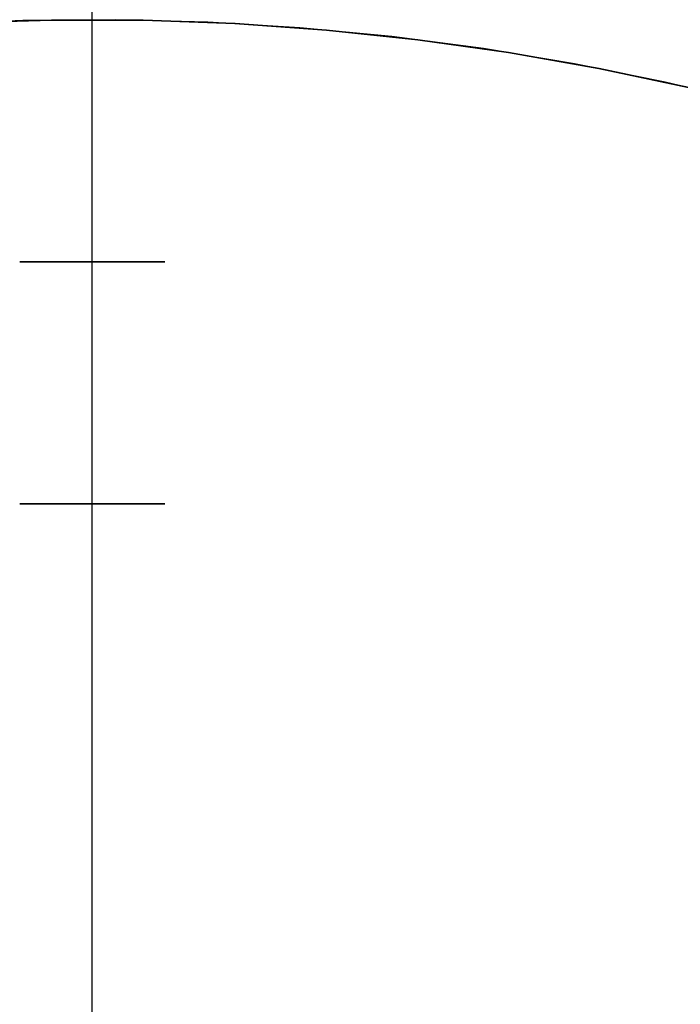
# Model space of a CAD drawing. Header units: millimetres. Extents: x 390 to 1070, y -130 to 550.
# Tile 43 of 57: x 724 to 779, y 349 to 430. Entities that reach past the tile are written whole.
import ezdxf

# ---------------------------------------------------------------- set-up
doc = ezdxf.new("R2010")
doc.units = ezdxf.units.MM

msp = doc.modelspace()

# ---------------------------------------------------------------- linework, layer by layer
at = {"extrusion": (1, 0, 0)}
for points in [[(450, -288.005), (449.977, -289.371), (449.907, -290.735), (449.79, -292.096), (449.627, -293.452), (449.418, -294.801), (449.163, -296.143), (448.863, -297.476), (448.517, -298.797), (448.126, -300.106), (447.69, -301.4), (447.211, -302.679), (446.688, -303.941), (446.123, -305.184), (445.515, -306.408), (444.866, -307.609), (444.177, -308.788), (443.447, -309.943), (442.679, -311.072), (441.872, -312.174), (441.028, -313.249), (440.149, -314.293), (439.233, -315.307), (438.284, -316.289), (437.302, -317.238), (436.288, -318.154), (435.244, -319.033), (434.169, -319.877), (433.067, -320.684), (431.938, -321.452), (430.783, -322.182), (429.604, -322.871), (428.403, -323.52), (427.179, -324.128), (425.936, -324.693), (424.674, -325.216), (423.395, -325.695), (422.101, -326.131), (420.792, -326.522), (419.471, -326.868), (418.138, -327.168), (416.796, -327.423), (415.447, -327.632), (414.091, -327.795), (412.73, -327.912), (411.366, -327.982), (410, -328.005)], [(410, 151.995), (411.366, 151.972), (412.73, 151.902), (414.091, 151.785), (415.447, 151.622), (416.796, 151.413), (418.138, 151.158), (419.471, 150.858), (420.792, 150.512), (422.101, 150.121), (423.395, 149.685), (424.674, 149.206), (425.936, 148.683), (427.179, 148.118), (428.403, 147.51), (429.604, 146.861), (430.783, 146.172), (431.938, 145.442), (433.067, 144.674), (434.169, 143.867), (435.244, 143.023), (436.288, 142.144), (437.302, 141.228), (438.284, 140.279), (439.233, 139.297), (440.149, 138.283), (441.028, 137.239), (441.872, 136.164), (442.679, 135.062), (443.447, 133.933), (444.177, 132.778), (444.866, 131.599), (445.515, 130.398), (446.123, 129.174), (446.688, 127.931), (447.211, 126.669), (447.69, 125.39), (448.126, 124.096), (448.517, 122.787), (448.863, 121.466), (449.163, 120.133), (449.418, 118.791), (449.627, 117.442), (449.79, 116.086), (449.907, 114.725), (449.977, 113.361), (450, 111.995)], [(410, -328.005), (411.366, -327.982), (412.73, -327.912), (414.091, -327.795), (415.447, -327.632), (416.796, -327.423), (418.138, -327.168), (419.471, -326.868), (420.792, -326.522), (422.101, -326.131), (423.395, -325.695), (424.674, -325.216), (425.936, -324.693), (427.179, -324.128), (428.403, -323.52), (429.604, -322.871), (430.783, -322.182), (431.938, -321.452), (433.067, -320.684), (434.169, -319.877), (435.244, -319.033), (436.288, -318.154), (437.302, -317.238), (438.284, -316.289), (439.233, -315.307), (440.149, -314.293), (441.028, -313.249), (441.872, -312.174), (442.679, -311.072), (443.447, -309.943), (444.177, -308.788), (444.866, -307.609), (445.515, -306.408), (446.123, -305.184), (446.688, -303.941), (447.211, -302.679), (447.69, -301.4), (448.126, -300.106), (448.517, -298.797), (448.863, -297.476), (449.163, -296.143), (449.418, -294.801), (449.627, -293.452), (449.79, -292.096), (449.907, -290.735), (449.977, -289.371), (450, -288.005)], [(450, 111.995), (449.977, 113.361), (449.907, 114.725), (449.79, 116.086), (449.627, 117.442), (449.418, 118.791), (449.163, 120.133), (448.863, 121.466), (448.517, 122.787), (448.126, 124.096), (447.69, 125.39), (447.211, 126.669), (446.688, 127.931), (446.123, 129.174), (445.515, 130.398), (444.866, 131.599), (444.177, 132.778), (443.447, 133.933), (442.679, 135.062), (441.872, 136.164), (441.028, 137.239), (440.149, 138.283), (439.233, 139.297), (438.284, 140.279), (437.302, 141.228), (436.288, 142.144), (435.244, 143.023), (434.169, 143.867), (433.067, 144.674), (431.938, 145.442), (430.783, 146.172), (429.604, 146.861), (428.403, 147.51), (427.179, 148.118), (425.936, 148.683), (424.674, 149.206), (423.395, 149.685), (422.101, 150.121), (420.792, 150.512), (419.471, 150.858), (418.138, 151.158), (416.796, 151.413), (415.447, 151.622), (414.091, 151.785), (412.73, 151.902), (411.366, 151.972), (410, 151.995)], [(410, -328.005), (411.366, -327.982), (412.73, -327.912), (414.091, -327.795), (415.447, -327.632), (416.796, -327.423), (418.138, -327.168), (419.471, -326.868), (420.792, -326.522), (422.101, -326.131), (423.395, -325.695), (424.674, -325.216), (425.936, -324.693), (427.179, -324.128), (428.403, -323.52), (429.604, -322.871), (430.783, -322.182), (431.938, -321.452), (433.067, -320.684), (434.169, -319.877), (435.244, -319.033), (436.288, -318.154), (437.302, -317.238), (438.284, -316.289), (439.233, -315.307), (440.149, -314.293), (441.028, -313.249), (441.872, -312.174), (442.679, -311.072), (443.447, -309.943), (444.177, -308.788), (444.866, -307.609), (445.515, -306.408), (446.123, -305.184), (446.688, -303.941), (447.211, -302.679), (447.69, -301.4), (448.126, -300.106), (448.517, -298.797), (448.863, -297.476), (449.163, -296.143), (449.418, -294.801), (449.627, -293.452), (449.79, -292.096), (449.907, -290.735), (449.977, -289.371), (450, -288.005)], [(450, 111.995), (449.977, 113.361), (449.907, 114.725), (449.79, 116.086), (449.627, 117.442), (449.418, 118.791), (449.163, 120.133), (448.863, 121.466), (448.517, 122.787), (448.126, 124.096), (447.69, 125.39), (447.211, 126.669), (446.688, 127.931), (446.123, 129.174), (445.515, 130.398), (444.866, 131.599), (444.177, 132.778), (443.447, 133.933), (442.679, 135.062), (441.872, 136.164), (441.028, 137.239), (440.149, 138.283), (439.233, 139.297), (438.284, 140.279), (437.302, 141.228), (436.288, 142.144), (435.244, 143.023), (434.169, 143.867), (433.067, 144.674), (431.938, 145.442), (430.783, 146.172), (429.604, 146.861), (428.403, 147.51), (427.179, 148.118), (425.936, 148.683), (424.674, 149.206), (423.395, 149.685), (422.101, 150.121), (420.792, 150.512), (419.471, 150.858), (418.138, 151.158), (416.796, 151.413), (415.447, 151.622), (414.091, 151.785), (412.73, 151.902), (411.366, 151.972), (410, 151.995)], [(430, 271.995), (429.317, 271.983), (428.635, 271.948), (427.955, 271.89), (427.277, 271.809), (426.602, 271.704), (425.931, 271.577), (425.265, 271.426), (424.604, 271.253), (423.95, 271.058), (423.302, 270.84), (422.663, 270.601), (422.032, 270.339), (421.41, 270.056), (420.799, 269.753), (420.198, 269.428), (419.608, 269.083), (419.031, 268.719), (418.466, 268.334), (417.915, 267.931), (417.378, 267.509), (416.856, 267.069), (416.349, 266.612), (415.858, 266.137), (415.383, 265.646), (414.926, 265.139), (414.486, 264.617), (414.064, 264.08), (413.661, 263.529), (413.276, 262.964), (412.912, 262.387), (412.567, 261.797), (412.242, 261.196), (411.939, 260.585), (411.656, 259.963), (411.394, 259.332), (411.155, 258.693), (410.937, 258.045), (410.742, 257.391), (410.569, 256.73), (410.418, 256.064), (410.291, 255.393), (410.186, 254.718), (410.105, 254.04), (410.047, 253.36), (410.012, 252.678), (410, 251.995)], [(410, -428.005), (410.012, -428.688), (410.047, -429.37), (410.105, -430.05), (410.186, -430.728), (410.291, -431.403), (410.418, -432.074), (410.569, -432.74), (410.742, -433.401), (410.937, -434.055), (411.155, -434.703), (411.394, -435.342), (411.656, -435.973), (411.939, -436.595), (412.242, -437.206), (412.567, -437.807), (412.912, -438.397), (413.276, -438.974), (413.661, -439.539), (414.064, -440.09), (414.486, -440.627), (414.926, -441.149), (415.383, -441.656), (415.858, -442.147), (416.349, -442.622), (416.856, -443.079), (417.378, -443.519), (417.915, -443.941), (418.466, -444.344), (419.031, -444.729), (419.608, -445.093), (420.198, -445.438), (420.799, -445.763), (421.41, -446.066), (422.032, -446.349), (422.663, -446.611), (423.302, -446.85), (423.95, -447.068), (424.604, -447.263), (425.265, -447.436), (425.931, -447.587), (426.602, -447.714), (427.277, -447.819), (427.955, -447.9), (428.635, -447.958), (429.317, -447.993), (430, -448.005)], [(430, 271.995), (429.317, 271.983), (428.635, 271.948), (427.955, 271.89), (427.277, 271.809), (426.602, 271.704), (425.931, 271.577), (425.265, 271.426), (424.604, 271.253), (423.95, 271.058), (423.302, 270.84), (422.663, 270.601), (422.032, 270.339), (421.41, 270.056), (420.799, 269.753), (420.198, 269.428), (419.608, 269.083), (419.031, 268.719), (418.466, 268.334), (417.915, 267.931), (417.378, 267.509), (416.856, 267.069), (416.349, 266.612), (415.858, 266.137), (415.383, 265.646), (414.926, 265.139), (414.486, 264.617), (414.064, 264.08), (413.661, 263.529), (413.276, 262.964), (412.912, 262.387), (412.567, 261.797), (412.242, 261.196), (411.939, 260.585), (411.656, 259.963), (411.394, 259.332), (411.155, 258.693), (410.937, 258.045), (410.742, 257.391), (410.569, 256.73), (410.418, 256.064), (410.291, 255.393), (410.186, 254.718), (410.105, 254.04), (410.047, 253.36), (410.012, 252.678), (410, 251.995)], [(410, -428.005), (410.012, -428.688), (410.047, -429.37), (410.105, -430.05), (410.186, -430.728), (410.291, -431.403), (410.418, -432.074), (410.569, -432.74), (410.742, -433.401), (410.937, -434.055), (411.155, -434.703), (411.394, -435.342), (411.656, -435.973), (411.939, -436.595), (412.242, -437.206), (412.567, -437.807), (412.912, -438.397), (413.276, -438.974), (413.661, -439.539), (414.064, -440.09), (414.486, -440.627), (414.926, -441.149), (415.383, -441.656), (415.858, -442.147), (416.349, -442.622), (416.856, -443.079), (417.378, -443.519), (417.915, -443.941), (418.466, -444.344), (419.031, -444.729), (419.608, -445.093), (420.198, -445.438), (420.799, -445.763), (421.41, -446.066), (422.032, -446.349), (422.663, -446.611), (423.302, -446.85), (423.95, -447.068), (424.604, -447.263), (425.265, -447.436), (425.931, -447.587), (426.602, -447.714), (427.277, -447.819), (427.955, -447.9), (428.635, -447.958), (429.317, -447.993), (430, -448.005)], [(430, 79.985), (430, 92.005)], [(430, -268.015), (430, -255.995)], [(410, 251.995), (410.012, 252.678), (410.047, 253.36), (410.105, 254.04), (410.186, 254.718), (410.291, 255.393), (410.418, 256.064), (410.569, 256.73), (410.742, 257.391), (410.937, 258.045), (411.155, 258.693), (411.394, 259.332), (411.656, 259.963), (411.939, 260.585), (412.242, 261.196), (412.567, 261.797), (412.912, 262.387), (413.276, 262.964), (413.661, 263.529), (414.064, 264.08), (414.486, 264.617), (414.926, 265.139), (415.383, 265.646), (415.858, 266.137), (416.349, 266.612), (416.856, 267.069), (417.378, 267.509), (417.915, 267.931), (418.466, 268.334), (419.031, 268.719), (419.608, 269.083), (420.198, 269.428), (420.799, 269.753), (421.41, 270.056), (422.032, 270.339), (422.663, 270.601), (423.302, 270.84), (423.95, 271.058), (424.604, 271.253), (425.265, 271.426), (425.931, 271.577), (426.602, 271.704), (427.277, 271.809), (427.955, 271.89), (428.635, 271.948), (429.317, 271.983), (430, 271.995)], [(430, -448.005), (429.317, -447.993), (428.635, -447.958), (427.955, -447.9), (427.277, -447.819), (426.602, -447.714), (425.931, -447.587), (425.265, -447.436), (424.604, -447.263), (423.95, -447.068), (423.302, -446.85), (422.663, -446.611), (422.032, -446.349), (421.41, -446.066), (420.799, -445.763), (420.198, -445.438), (419.608, -445.093), (419.031, -444.729), (418.466, -444.344), (417.915, -443.941), (417.378, -443.519), (416.856, -443.079), (416.349, -442.622), (415.858, -442.147), (415.383, -441.656), (414.926, -441.149), (414.486, -440.627), (414.064, -440.09), (413.661, -439.539), (413.276, -438.974), (412.912, -438.397), (412.567, -437.807), (412.242, -437.206), (411.939, -436.595), (411.656, -435.973), (411.394, -435.342), (411.155, -434.703), (410.937, -434.055), (410.742, -433.401), (410.569, -432.74), (410.418, -432.074), (410.291, -431.403), (410.186, -430.728), (410.105, -430.05), (410.047, -429.37), (410.012, -428.688), (410, -428.005)], [(410, 251.995), (410, 241.995)], [(410, -418.005), (410, -428.005)], [(410, -328.005), (409.317, -328.017), (408.635, -328.052), (407.955, -328.11), (407.277, -328.191), (406.602, -328.296), (405.931, -328.423), (405.265, -328.574), (404.604, -328.747), (403.95, -328.942), (403.302, -329.16), (402.663, -329.399), (402.032, -329.661), (401.41, -329.944), (400.799, -330.247), (400.198, -330.572), (399.608, -330.917), (399.031, -331.281), (398.466, -331.666), (397.915, -332.069), (397.378, -332.491), (396.856, -332.931), (396.349, -333.388), (395.858, -333.863), (395.383, -334.354), (394.926, -334.861), (394.486, -335.383), (394.064, -335.92), (393.661, -336.471), (393.276, -337.036), (392.912, -337.613), (392.567, -338.203), (392.242, -338.804), (391.939, -339.415), (391.656, -340.037), (391.394, -340.668), (391.155, -341.307), (390.937, -341.955), (390.742, -342.609), (390.569, -343.27), (390.418, -343.936), (390.291, -344.607), (390.186, -345.282), (390.105, -345.96), (390.047, -346.64), (390.012, -347.322), (390, -348.005)], [(390, 171.995), (390.012, 171.312), (390.047, 170.63), (390.105, 169.95), (390.186, 169.272), (390.291, 168.597), (390.418, 167.926), (390.569, 167.26), (390.742, 166.599), (390.937, 165.945), (391.155, 165.297), (391.394, 164.658), (391.656, 164.027), (391.939, 163.405), (392.242, 162.794), (392.567, 162.193), (392.912, 161.603), (393.276, 161.026), (393.661, 160.461), (394.064, 159.91), (394.486, 159.373), (394.926, 158.851), (395.383, 158.344), (395.858, 157.853), (396.349, 157.378), (396.856, 156.921), (397.378, 156.481), (397.915, 156.059), (398.466, 155.656), (399.031, 155.271), (399.608, 154.907), (400.198, 154.562), (400.799, 154.237), (401.41, 153.934), (402.032, 153.651), (402.663, 153.389), (403.302, 153.15), (403.95, 152.932), (404.604, 152.737), (405.265, 152.564), (405.931, 152.413), (406.602, 152.286), (407.277, 152.181), (407.955, 152.1), (408.635, 152.042), (409.317, 152.007), (410, 151.995)], [(410, 241.995), (409.317, 241.983), (408.635, 241.948), (407.955, 241.89), (407.277, 241.809), (406.602, 241.704), (405.931, 241.577), (405.265, 241.426), (404.604, 241.253), (403.95, 241.058), (403.302, 240.84), (402.663, 240.601), (402.032, 240.339), (401.41, 240.056), (400.799, 239.753), (400.198, 239.428), (399.608, 239.083), (399.031, 238.719), (398.466, 238.334), (397.915, 237.931), (397.378, 237.509), (396.856, 237.069), (396.349, 236.612), (395.858, 236.137), (395.383, 235.646), (394.926, 235.139), (394.486, 234.617), (394.064, 234.08), (393.661, 233.529), (393.276, 232.964), (392.912, 232.387), (392.567, 231.797), (392.242, 231.196), (391.939, 230.585), (391.656, 229.963), (391.394, 229.332), (391.155, 228.693), (390.937, 228.045), (390.742, 227.391), (390.569, 226.73), (390.418, 226.064), (390.291, 225.393), (390.186, 224.718), (390.105, 224.04), (390.047, 223.36), (390.012, 222.678), (390, 221.995)], [(390, -398.005), (390.012, -398.688), (390.047, -399.37), (390.105, -400.05), (390.186, -400.728), (390.291, -401.403), (390.418, -402.074), (390.569, -402.74), (390.742, -403.401), (390.937, -404.055), (391.155, -404.703), (391.394, -405.342), (391.656, -405.973), (391.939, -406.595), (392.242, -407.206), (392.567, -407.807), (392.912, -408.397), (393.276, -408.974), (393.661, -409.539), (394.064, -410.09), (394.486, -410.627), (394.926, -411.149), (395.383, -411.656), (395.858, -412.147), (396.349, -412.622), (396.856, -413.079), (397.378, -413.519), (397.915, -413.941), (398.466, -414.344), (399.031, -414.729), (399.608, -415.093), (400.198, -415.438), (400.799, -415.763), (401.41, -416.066), (402.032, -416.349), (402.663, -416.611), (403.302, -416.85), (403.95, -417.068), (404.604, -417.263), (405.265, -417.436), (405.931, -417.587), (406.602, -417.714), (407.277, -417.819), (407.955, -417.9), (408.635, -417.958), (409.317, -417.993), (410, -418.005)], [(410, -328.005), (409.317, -328.017), (408.635, -328.052), (407.955, -328.11), (407.277, -328.191), (406.602, -328.296), (405.931, -328.423), (405.265, -328.574), (404.604, -328.747), (403.95, -328.942), (403.302, -329.16), (402.663, -329.399), (402.032, -329.661), (401.41, -329.944), (400.799, -330.247), (400.198, -330.572), (399.608, -330.917), (399.031, -331.281), (398.466, -331.666), (397.915, -332.069), (397.378, -332.491), (396.856, -332.931), (396.349, -333.388), (395.858, -333.863), (395.383, -334.354), (394.926, -334.861), (394.486, -335.383), (394.064, -335.92), (393.661, -336.471), (393.276, -337.036), (392.912, -337.613), (392.567, -338.203), (392.242, -338.804), (391.939, -339.415), (391.656, -340.037), (391.394, -340.668), (391.155, -341.307), (390.937, -341.955), (390.742, -342.609), (390.569, -343.27), (390.418, -343.936), (390.291, -344.607), (390.186, -345.282), (390.105, -345.96), (390.047, -346.64), (390.012, -347.322), (390, -348.005)], [(390, 171.995), (390.012, 171.312), (390.047, 170.63), (390.105, 169.95), (390.186, 169.272), (390.291, 168.597), (390.418, 167.926), (390.569, 167.26), (390.742, 166.599), (390.937, 165.945), (391.155, 165.297), (391.394, 164.658), (391.656, 164.027), (391.939, 163.405), (392.242, 162.794), (392.567, 162.193), (392.912, 161.603), (393.276, 161.026), (393.661, 160.461), (394.064, 159.91), (394.486, 159.373), (394.926, 158.851), (395.383, 158.344), (395.858, 157.853), (396.349, 157.378), (396.856, 156.921), (397.378, 156.481), (397.915, 156.059), (398.466, 155.656), (399.031, 155.271), (399.608, 154.907), (400.198, 154.562), (400.799, 154.237), (401.41, 153.934), (402.032, 153.651), (402.663, 153.389), (403.302, 153.15), (403.95, 152.932), (404.604, 152.737), (405.265, 152.564), (405.931, 152.413), (406.602, 152.286), (407.277, 152.181), (407.955, 152.1), (408.635, 152.042), (409.317, 152.007), (410, 151.995)], [(410, 241.995), (409.317, 241.983), (408.635, 241.948), (407.955, 241.89), (407.277, 241.809), (406.602, 241.704), (405.931, 241.577), (405.265, 241.426), (404.604, 241.253), (403.95, 241.058), (403.302, 240.84), (402.663, 240.601), (402.032, 240.339), (401.41, 240.056), (400.799, 239.753), (400.198, 239.428), (399.608, 239.083), (399.031, 238.719), (398.466, 238.334), (397.915, 237.931), (397.378, 237.509), (396.856, 237.069), (396.349, 236.612), (395.858, 236.137), (395.383, 235.646), (394.926, 235.139), (394.486, 234.617), (394.064, 234.08), (393.661, 233.529), (393.276, 232.964), (392.912, 232.387), (392.567, 231.797), (392.242, 231.196), (391.939, 230.585), (391.656, 229.963), (391.394, 229.332), (391.155, 228.693), (390.937, 228.045), (390.742, 227.391), (390.569, 226.73), (390.418, 226.064), (390.291, 225.393), (390.186, 224.718), (390.105, 224.04), (390.047, 223.36), (390.012, 222.678), (390, 221.995)], [(410, 251.995), (410, 241.995)], [(410, -418.005), (410, -428.005)], [(390, -398.005), (390.012, -398.688), (390.047, -399.37), (390.105, -400.05), (390.186, -400.728), (390.291, -401.403), (390.418, -402.074), (390.569, -402.74), (390.742, -403.401), (390.937, -404.055), (391.155, -404.703), (391.394, -405.342), (391.656, -405.973), (391.939, -406.595), (392.242, -407.206), (392.567, -407.807), (392.912, -408.397), (393.276, -408.974), (393.661, -409.539), (394.064, -410.09), (394.486, -410.627), (394.926, -411.149), (395.383, -411.656), (395.858, -412.147), (396.349, -412.622), (396.856, -413.079), (397.378, -413.519), (397.915, -413.941), (398.466, -414.344), (399.031, -414.729), (399.608, -415.093), (400.198, -415.438), (400.799, -415.763), (401.41, -416.066), (402.032, -416.349), (402.663, -416.611), (403.302, -416.85), (403.95, -417.068), (404.604, -417.263), (405.265, -417.436), (405.931, -417.587), (406.602, -417.714), (407.277, -417.819), (407.955, -417.9), (408.635, -417.958), (409.317, -417.993), (410, -418.005)], [(390, -348.005), (390.012, -347.322), (390.047, -346.64), (390.105, -345.96), (390.186, -345.282), (390.291, -344.607), (390.418, -343.936), (390.569, -343.27), (390.742, -342.609), (390.937, -341.955), (391.155, -341.307), (391.394, -340.668), (391.656, -340.037), (391.939, -339.415), (392.242, -338.804), (392.567, -338.203), (392.912, -337.613), (393.276, -337.036), (393.661, -336.471), (394.064, -335.92), (394.486, -335.383), (394.926, -334.861), (395.383, -334.354), (395.858, -333.863), (396.349, -333.388), (396.856, -332.931), (397.378, -332.491), (397.915, -332.069), (398.466, -331.666), (399.031, -331.281), (399.608, -330.917), (400.198, -330.572), (400.799, -330.247), (401.41, -329.944), (402.032, -329.661), (402.663, -329.399), (403.302, -329.16), (403.95, -328.942), (404.604, -328.747), (405.265, -328.574), (405.931, -328.423), (406.602, -328.296), (407.277, -328.191), (407.955, -328.11), (408.635, -328.052), (409.317, -328.017), (410, -328.005)], [(410, 151.995), (409.317, 152.007), (408.635, 152.042), (407.955, 152.1), (407.277, 152.181), (406.602, 152.286), (405.931, 152.413), (405.265, 152.564), (404.604, 152.737), (403.95, 152.932), (403.302, 153.15), (402.663, 153.389), (402.032, 153.651), (401.41, 153.934), (400.799, 154.237), (400.198, 154.562), (399.608, 154.907), (399.031, 155.271), (398.466, 155.656), (397.915, 156.059), (397.378, 156.481), (396.856, 156.921), (396.349, 157.378), (395.858, 157.853), (395.383, 158.344), (394.926, 158.851), (394.486, 159.373), (394.064, 159.91), (393.661, 160.461), (393.276, 161.026), (392.912, 161.603), (392.567, 162.193), (392.242, 162.794), (391.939, 163.405), (391.656, 164.027), (391.394, 164.658), (391.155, 165.297), (390.937, 165.945), (390.742, 166.599), (390.569, 167.26), (390.418, 167.926), (390.291, 168.597), (390.186, 169.272), (390.105, 169.95), (390.047, 170.63), (390.012, 171.312), (390, 171.995)], [(390, 221.995), (390.012, 222.678), (390.047, 223.36), (390.105, 224.04), (390.186, 224.718), (390.291, 225.393), (390.418, 226.064), (390.569, 226.73), (390.742, 227.391), (390.937, 228.045), (391.155, 228.693), (391.394, 229.332), (391.656, 229.963), (391.939, 230.585), (392.242, 231.196), (392.567, 231.797), (392.912, 232.387), (393.276, 232.964), (393.661, 233.529), (394.064, 234.08), (394.486, 234.617), (394.926, 235.139), (395.383, 235.646), (395.858, 236.137), (396.349, 236.612), (396.856, 237.069), (397.378, 237.509), (397.915, 237.931), (398.466, 238.334), (399.031, 238.719), (399.608, 239.083), (400.198, 239.428), (400.799, 239.753), (401.41, 240.056), (402.032, 240.339), (402.663, 240.601), (403.302, 240.84), (403.95, 241.058), (404.604, 241.253), (405.265, 241.426), (405.931, 241.577), (406.602, 241.704), (407.277, 241.809), (407.955, 241.89), (408.635, 241.948), (409.317, 241.983), (410, 241.995)], [(410, 241.995), (410, 251.995)], [(410, -428.005), (410, -418.005)], [(410, -418.005), (409.317, -417.993), (408.635, -417.958), (407.955, -417.9), (407.277, -417.819), (406.602, -417.714), (405.931, -417.587), (405.265, -417.436), (404.604, -417.263), (403.95, -417.068), (403.302, -416.85), (402.663, -416.611), (402.032, -416.349), (401.41, -416.066), (400.799, -415.763), (400.198, -415.438), (399.608, -415.093), (399.031, -414.729), (398.466, -414.344), (397.915, -413.941), (397.378, -413.519), (396.856, -413.079), (396.349, -412.622), (395.858, -412.147), (395.383, -411.656), (394.926, -411.149), (394.486, -410.627), (394.064, -410.09), (393.661, -409.539), (393.276, -408.974), (392.912, -408.397), (392.567, -407.807), (392.242, -407.206), (391.939, -406.595), (391.656, -405.973), (391.394, -405.342), (391.155, -404.703), (390.937, -404.055), (390.742, -403.401), (390.569, -402.74), (390.418, -402.074), (390.291, -401.403), (390.186, -400.728), (390.105, -400.05), (390.047, -399.37), (390.012, -398.688), (390, -398.005)], [(390, -348.005), (390, -398.005)], [(390, 221.995), (390, 171.995)], [(390, 221.995), (390, 171.995)], [(390, -348.005), (390, -398.005)], [(390, 171.995), (390, 221.995)], [(390, -398.005), (390, -348.005)]]:
    msp.add_lwpolyline(points, dxfattribs=at)
for points in [[(730, 430), (730, 450)], [(730, 430), (730, 450)], [(730, 430), (730, 450)], [(730, 430), (730, 450)], [(730, 230), (730, 450)], [(730, 230), (730, 450)], [(860.238, 387.308), (854.006, 391.721), (847.624, 395.916), (841.1, 399.886), (834.443, 403.628), (827.66, 407.136), (820.759, 410.406), (813.749, 413.436), (806.638, 416.22), (799.435, 418.755), (792.148, 421.039), (784.786, 423.069), (777.358, 424.842), (769.873, 426.357), (762.34, 427.61), (754.768, 428.601), (747.166, 429.329), (739.543, 429.793), (731.909, 429.992), (724.273, 429.925), (716.643, 429.594)], [(860.238, 387.308), (854.006, 391.721), (847.624, 395.916), (841.1, 399.886), (834.443, 403.628), (827.66, 407.136), (820.759, 410.406), (813.749, 413.436), (806.638, 416.22), (799.435, 418.755), (792.148, 421.039), (784.786, 423.069), (777.358, 424.842), (769.873, 426.357), (762.34, 427.61), (754.768, 428.601), (747.166, 429.329), (739.543, 429.793), (731.909, 429.992), (724.273, 429.925), (716.643, 429.594)], [(736, 410), (724, 410)], [(736, 410), (724, 410)], [(736, 410), (724, 410)], [(736, 410), (724, 410)], [(736, 410), (724, 410)], [(736, 410), (724, 410)], [(724, 410), (736, 410)], [(724, 410), (736, 410)], [(724, 390), (736, 390)], [(736, 390), (724, 390)], [(736, 390), (724, 390)], [(736, 390), (724, 390)], [(724, 390), (736, 390)], [(724, 390), (736, 390)]]:
    msp.add_lwpolyline(points)
at = {"extrusion": (2.27273e-05, -3.59965e-06, 1)}
for points in [[(950.006, 209.999), (949.875, 217.583), (949.483, 225.159), (948.83, 232.716), (947.917, 240.246), (946.745, 247.74), (945.315, 255.19), (943.629, 262.586), (941.689, 269.919), (939.497, 277.181), (937.057, 284.363), (934.37, 291.456), (931.441, 298.453), (928.271, 305.345), (924.867, 312.123), (921.23, 318.78), (917.366, 325.308), (913.28, 331.698), (908.975, 337.944), (904.458, 344.038), (899.734, 349.972), (894.807, 355.74), (889.685, 361.335), (884.373, 366.75), (878.877, 371.978), (873.205, 377.014), (867.362, 381.852), (861.356, 386.485), (855.194, 390.908), (848.883, 395.116), (842.43, 399.104), (835.844, 402.868), (829.132, 406.402), (822.303, 409.702), (815.363, 412.765), (808.322, 415.587), (801.188, 418.165), (793.97, 420.495), (786.675, 422.575), (779.313, 424.403), (771.892, 425.975), (764.422, 427.29), (756.91, 428.348), (749.367, 429.145), (741.801, 429.683), (734.22, 429.959), (726.635, 429.973), (719.053, 429.726), (711.485, 429.218), (703.939, 428.449), (696.423, 427.421), (688.948, 426.134), (681.521, 424.59), (674.152, 422.791), (666.85, 420.739), (659.622, 418.436), (652.478, 415.886), (645.427, 413.091), (638.475, 410.054), (631.633, 406.78), (624.908, 403.272), (618.307, 399.534), (611.84, 395.57), (605.513, 391.386), (599.333, 386.987), (593.31, 382.377), (587.448, 377.562), (581.756, 372.548), (576.241, 367.34), (570.908, 361.946), (565.764, 356.371), (560.816, 350.622), (556.069, 344.705), (551.528, 338.629), (547.2, 332.4), (543.089, 326.025), (539.2, 319.512), (535.538, 312.869), (532.107, 306.104), (528.912, 299.224), (525.956, 292.239), (523.242, 285.155), (520.774, 277.983)], [(949.998, 210), (949.867, 217.585), (949.475, 225.16), (948.822, 232.717), (947.909, 240.247), (946.737, 247.742), (945.307, 255.191), (943.621, 262.587), (941.681, 269.92), (939.49, 277.182), (937.049, 284.364), (934.362, 291.458), (931.433, 298.455), (928.264, 305.346), (924.859, 312.125), (921.222, 318.781), (917.358, 325.309), (913.272, 331.7), (908.968, 337.945), (904.45, 344.039), (899.726, 349.974), (894.799, 355.742), (889.677, 361.336), (884.365, 366.751), (878.87, 371.98), (873.197, 377.016), (867.354, 381.853), (861.348, 386.486), (855.186, 390.909), (848.875, 395.117), (842.422, 399.106), (835.836, 402.869), (829.124, 406.403), (822.295, 409.703), (815.355, 412.767), (808.314, 415.589), (801.18, 418.166), (793.962, 420.497), (786.667, 422.577), (779.305, 424.404), (771.884, 425.976), (764.414, 427.292), (756.902, 428.349), (749.359, 429.147), (741.793, 429.684), (734.212, 429.96), (726.627, 429.974), (719.045, 429.727), (711.477, 429.219), (703.931, 428.45), (696.415, 427.422), (688.94, 426.135), (681.513, 424.591), (674.144, 422.792), (666.842, 420.74), (659.614, 418.438), (652.47, 415.887), (645.419, 413.092), (638.468, 410.056), (631.625, 406.781), (624.9, 403.273), (618.299, 399.535), (611.832, 395.572), (605.505, 391.388), (599.325, 386.988), (593.302, 382.378), (587.44, 377.563), (581.749, 372.549), (576.233, 367.341), (570.9, 361.947), (565.756, 356.372), (560.808, 350.623), (556.061, 344.707), (551.52, 338.63), (547.192, 332.401), (543.081, 326.026), (539.192, 319.513), (535.53, 312.87), (532.1, 306.105), (528.904, 299.226), (525.948, 292.24), (523.234, 285.157), (520.766, 277.984)]]:
    msp.add_lwpolyline(points, dxfattribs=at)
at = {"extrusion": (-2.27273e-05, 3.59965e-06, 1)}
for points in [[(520.762, 277.985), (523.23, 285.157), (525.944, 292.241), (528.9, 299.226), (532.096, 306.106), (535.526, 312.871), (539.188, 319.514), (543.077, 326.027), (547.188, 332.402), (551.516, 338.631), (556.057, 344.707), (560.804, 350.623), (565.752, 356.373), (570.896, 361.948), (576.229, 367.342), (581.745, 372.549), (587.436, 377.564), (593.298, 382.379), (599.321, 386.989), (605.501, 391.388), (611.828, 395.572), (618.295, 399.536), (624.896, 403.274), (631.621, 406.782), (638.464, 410.056), (645.415, 413.093), (652.466, 415.888), (659.61, 418.438), (666.838, 420.741), (674.14, 422.793), (681.509, 424.592), (688.936, 426.136), (696.411, 427.423), (703.927, 428.451), (711.473, 429.22), (719.041, 429.728), (726.623, 429.975), (734.208, 429.961), (741.789, 429.685), (749.355, 429.147), (756.898, 428.35), (764.41, 427.292), (771.88, 425.977), (779.301, 424.404), (786.663, 422.577), (793.958, 420.497), (801.176, 418.167), (808.31, 415.589), (815.351, 412.767), (822.291, 409.704), (829.12, 406.404), (835.832, 402.87), (842.418, 399.106), (848.871, 395.118), (855.182, 390.91), (861.344, 386.487), (867.35, 381.854), (873.193, 377.016), (878.866, 371.98), (884.361, 366.752), (889.673, 361.337), (894.795, 355.742), (899.722, 349.974), (904.446, 344.04), (908.964, 337.946), (913.268, 331.7), (917.354, 325.31), (921.218, 318.782), (924.855, 312.125), (928.26, 305.347), (931.429, 298.455), (934.358, 291.458), (937.045, 284.365), (939.486, 277.183), (941.677, 269.921), (943.617, 262.587), (945.303, 255.192), (946.733, 247.742), (947.905, 240.248), (948.818, 232.718), (949.471, 225.16), (949.863, 217.585), (949.994, 210.001)], [(520.77, 277.983), (523.238, 285.156), (525.952, 292.239), (528.908, 299.225), (532.103, 306.104), (535.534, 312.87), (539.196, 319.513), (543.085, 326.025), (547.196, 332.4), (551.524, 338.63), (556.065, 344.706), (560.812, 350.622), (565.76, 356.371), (570.904, 361.946), (576.237, 367.341), (581.752, 372.548), (587.444, 377.562), (593.306, 382.377), (599.329, 386.987), (605.509, 391.387), (611.836, 395.571), (618.303, 399.534), (624.904, 403.272), (631.629, 406.781), (638.471, 410.055), (645.423, 413.092), (652.474, 415.887), (659.618, 418.437), (666.846, 420.739), (674.148, 422.791), (681.517, 424.59), (688.944, 426.134), (696.419, 427.421), (703.935, 428.45), (711.481, 429.219), (719.049, 429.727), (726.631, 429.974), (734.216, 429.959), (741.797, 429.683), (749.363, 429.146), (756.906, 428.348), (764.418, 427.291), (771.888, 425.975), (779.309, 424.403), (786.671, 422.576), (793.966, 420.496), (801.184, 418.166), (808.318, 415.588), (815.359, 412.766), (822.299, 409.703), (829.128, 406.402), (835.84, 402.868), (842.426, 399.105), (848.879, 395.117), (855.19, 390.909), (861.352, 386.485), (867.358, 381.852), (873.201, 377.015), (878.873, 371.979), (884.369, 366.751), (889.681, 361.336), (894.803, 355.741), (899.73, 349.973), (904.454, 344.039), (908.971, 337.945), (913.276, 331.699), (917.362, 325.308), (921.226, 318.781), (924.863, 312.124), (928.267, 305.346), (931.437, 298.454), (934.366, 291.457), (937.053, 284.363), (939.493, 277.181), (941.685, 269.919), (943.625, 262.586), (945.311, 255.19), (946.741, 247.741), (947.913, 240.247), (948.826, 232.716), (949.479, 225.159), (949.871, 217.584), (950.002, 210)]]:
    msp.add_lwpolyline(points, dxfattribs=at)

doc.saveas('drawing.dxf')
